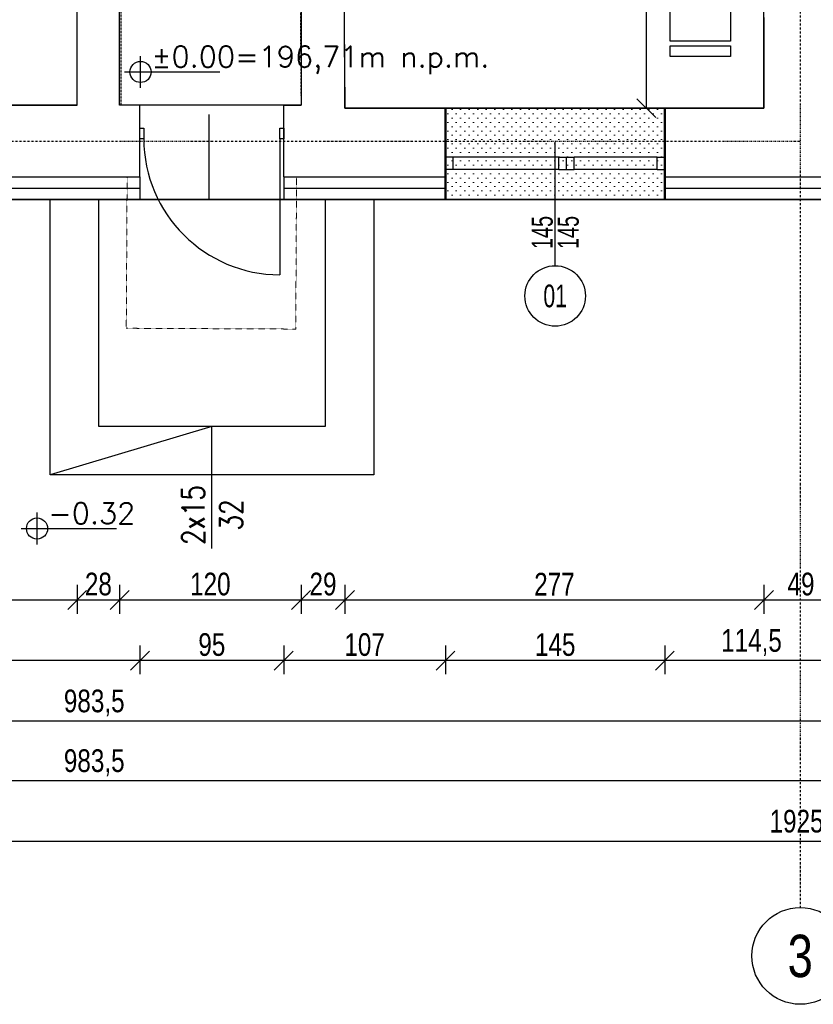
# Model space of a CAD drawing. Header units: centimetres. Extents: x 0 to 55409, y -2708 to 14680.
# Tile 34 of 215: x 31238 to 31763, y 3866 to 4517. Entities that reach past the tile are written whole.
import ezdxf
from ezdxf.enums import TextEntityAlignment as Align

# ---------------------------------------------------------------- set-up
doc = ezdxf.new("R2010")
doc.units = ezdxf.units.CM
doc.header["$LTSCALE"] = 0.01
doc.set_wipeout_variables(frame=1)
for name, pattern in [('Ciągłe', [0]), ('DASHDOT', [25.4, 12.7, -6.35, 0, -6.35]), ('DASHED2', [9.525, 6.35, -3.175]), ('DOT', [6.35, 0, -6.35])]:
    doc.linetypes.add(name, pattern=pattern)
for name, color, linetype in [('A-Okna-G', 12, 'Continuous'), ('A-Schody-G', 4, 'Continuous'), ('A-Wyposażenie-G', 12, 'Continuous'), ('A_drzwi istniejące', 4, 'Continuous'), ('A_drzwi opis istniejące', 161, 'Continuous'), ('A_Ściany istniejące', 9, 'Continuous'), ('CKDRZWI_OPIS', 3, 'Continuous'), ('CKIZOLACJE', 2, 'Continuous'), ('CKKOTY_WYS', 3, 'Continuous'), ('CKOKNA', 4, 'Continuous'), ('CKOTOCZKI', 1, 'Continuous'), ('CKOTOCZKI_OPIS', 3, 'Ciągłe'), ('CKSCIANY_POD', 7, 'Continuous'), ('CKSIATKA', 7, 'DASHDOT'), ('CKSIATKA_OPIS', 3, 'Continuous'), ('CKWYMIAR', 3, 'Continuous'), ('PODKŁAD STAN ISTNIEJĄCY', 7, 'Continuous')]:
    doc.layers.add(name, color=color, linetype=linetype)
doc.layers.add('A-Wyburzenia', color=35, linetype='DASHED2', lineweight=0)
doc.layers.add('CKSCIANY_PRZEKR', color=6, linetype='Continuous', lineweight=50)
doc.layers.add('CKPOM_POWIERZ', color=1, linetype='Continuous', plot=False)
doc.layers.add('POWIERZCHNIA ZABUDOWY', color=111, linetype='Continuous', plot=False)
doc.styles.add('RomanS', font='romans.shx', dxfattribs={"width": 0.8})
doc.styles.add('SIMPLEX', font='simplex.shx', dxfattribs={"width": 0.7, "height": 17})
doc.styles.get("Standard").update_dxf_attribs({"font": 'ic-simplex.shx', "width": 0.8})
doc.linetypes.add('IZOLACJA_CIEPLNA_OS', pattern='A,0.001,[220,CADKON.SHX,S=0.05,R=0,X=0,Y=0],-1,[220,CADKON.SHX,S=0.05,R=180,X=1,Y=0],-1', length=2.001)
doc.dimstyles.new('Kopia2 CADKON cm', dxfattribs={"dimscale": 5, "dimtxt": 3, "dimasz": 2.5, "dimexe": 1.8, "dimexo": 5, "dimgap": 0.6, "dimtad": 1, "dimrnd": 0.5, "dimtxsty": 'Standard', "dimblk1": 'OBLIQUE', "dimblk2": 'OBLIQUE', "dimsah": 1, "dimcen": 2.5, "dimadec": 1, "dimazin": 2, "dimtfac": 1, "dimtix": 1, "dimtmove": 2, "dimatfit": 3, "dimldrblk": 'OPEN30', "dimfxl": 2, "dimfxlon": 1, "dimtfill": 1, "dimtolj": 1, "dimarcsym": 0})

# ---------------------------------------------------------------- blocks, each defined once
blk = doc.blocks.new('ZMYW2X')
for points in [[(-10, 45), (85, 45), (85, -5), (-10, -5)], [(-5, 40), (35, 40), (35, 0), (-5, 0)], [(40, 40), (80, 40), (80, 0), (40, 0)]]:
    blk.add_lwpolyline(points, close=True)
for points in [[(15, 20), (15, 40)], [(60, 20), (60, 40)], [(10, 25), (20, 25)], [(55, 25), (65, 25)]]:
    blk.add_lwpolyline(points)
blk = doc.blocks.new('ZMYW1X-a')
for points in [[(40, 40), (0, 40), (0, 0), (40, 0)], [(36, 36), (4, 36), (4, 4), (36, 4)]]:
    blk.add_lwpolyline(points, close=True)
for points in [[(20, 20), (20, 36)], [(24, 24), (16, 24)]]:
    blk.add_lwpolyline(points)
blk = doc.blocks.new('lodowka')
for p, q in [((13.04, 28.05), (13.04, 9.52)), ((19.59, 12.24), (6.49, 25.34)), ((6.49, 12.24), (19.59, 25.34)), ((3.77, 18.79), (22.3, 18.79)), ((60, 0), (0, 0))]:
    blk.add_line(p, q)
blk.add_lwpolyline([(60, 62.96), (60, 5), (0, 5), (0, 62.96)], close=True)
blk = doc.blocks.new('czajnik')
for p, q in [((8.04, 9.57), (3.96, 8.38)), ((8.04, 9.57), (7.56, 5.35)), ((-10.62, -9.44), (-7.39, -5.59)), ((-10.62, -9.44), (-7.46, -12.1)), ((-7.46, -12.1), (-4.23, -8.24))]:
    blk.add_line(p, q)
blk.add_circle((0, 0), 9.26)
blk = doc.blocks.new('A$7E8711BDD194')
for p, q in [((-2.54, 187.73), (-279, 187.73)), ((-213.25, 187.67), (-213.31, 127.67)), ((-172.28, 157.64), (-112.25, 187.57)), ((-112.28, 157.57), (-172.25, 187.64)), ((-2.54, 187.74, 0), (-2.61, 127.73, 0)), ((-2.61, 127.73, 0), (-279.07, 127.73))]:
    blk.add_line(p, q)
at = {"elevation": 0, "flags": 128}
blk.add_lwpolyline([(-112.25, 187.57), (-112.28, 157.57), (-172.28, 157.64), (-172.25, 187.64), (-112.25, 187.57)], dxfattribs=at)
blk.add_lwpolyline([(-39.86, 175.73), (-17.86, 175.73), (-17.86, 187.73), (-39.86, 187.73)], close=True)
at = {"flags": 128}
for points in [[(-62.56, -58), (-22.56, -58), (-22.56, -51), (-62.56, -51), (-62.56, -58)], [(-22.56, -81), (-22.56, -61), (-62.56, -61), (-62.56, -81)], [(-2.56, -81), (-2.56, -201), (-83.06, -201), (-82.56, -81), (-2.56, -81)], [(-105.76, -131.99), (-105.76, -91.99), (-112.76, -91.99), (-112.76, -131.99), (-105.76, -131.99)], [(-82.77, -91.99), (-102.77, -91.99), (-102.77, -131.99), (-82.77, -131.99)], [(-105.76, -148.14), (-105.76, -188.14), (-112.76, -188.14), (-112.76, -148.14), (-105.76, -148.14)], [(-83, -188.14), (-103, -188.14), (-103, -148.14), (-83, -148.14)], [(-22.56, -201), (-22.56, -221), (-62.56, -221), (-62.56, -201)], [(-62.56, -224), (-22.56, -224), (-22.56, -231), (-62.56, -231), (-62.56, -224)]]:
    blk.add_lwpolyline(points, dxfattribs=at)
at = {"xscale": -1, "rotation": 359.9379312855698}
for name, p in [('lodowka', (-219.14, 124.69, 0)), ('ZMYW1X-a', (-71.26, 132.53, 0))]:
    blk.add_blockref(name, p, dxfattribs=at)
at = {"extrusion": (-6.95153e-22, -8.95333e-14, -1), "xscale": -1, "zscale": -1, "rotation": 0.06206871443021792}
blk.add_blockref('czajnik', (265.14, 169.89, 0), dxfattribs=at)
at = {"extrusion": (-6.95152e-22, -8.95333e-14, -1), "xscale": -0.8000000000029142, "yscale": 0.8000000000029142, "zscale": -0.8000000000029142, "rotation": 0.06206871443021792}
blk.add_blockref('ZMYW2X', (203.3, 136.66, 0), dxfattribs=at)
at = {"char_height": 15, "attachment_point": 1}
for s, insert, width in [('{\\W0.6;APTECZKA}', (-69.42, 171.24), 50.8991), ('{\\W0.6;UMYWALKA I ZLEW}', (-210.64, 119.64, 0), 141.765)]:
    blk.add_mtext(s, dxfattribs=dict(at, insert=insert, width=width))
blk = doc.blocks.new('_OBLIQUE')
at = {"color": 0, "linetype": 'ByBlock'}
blk.add_line((-0.5, -0.5), (0.5, 0.5), dxfattribs=at)
blk = doc.blocks.new('*D366')
at = {"layer": 'CKWYMIAR', "color": 0, "lineweight": -2}
for p, q in [((31642.43, 4911.6), (31661.43, 4911.6)), ((31652.43, 4911.6), (31652.43, 4458.6)), ((31642.43, 4458.6), (31661.43, 4458.6))]:
    blk.add_line(p, q, dxfattribs=at)
at = {"layer": 'CKWYMIAR', "color": 0, "lineweight": -2, "xscale": 12.5, "yscale": 12.5, "zscale": 12.5}
for p, rotation in [((31652.43, 4911.6), 90), ((31652.43, 4458.6), 270)]:
    blk.add_blockref('_OBLIQUE', p, dxfattribs=dict(at, rotation=rotation))
at = {"layer": 'CKWYMIAR', "color": 0, "lineweight": -3, "insert": (31641.93, 4685.1), "char_height": 15, "attachment_point": 5, "rotation": 90, "bg_fill": 3, "box_fill_scale": 1.1, "bg_fill_color": 256, "bg_fill_true_color": 13158600, "bg_fill_transparency": 0}
blk.add_mtext('\\A1;453', dxfattribs=at)
blk = doc.blocks.new('_Open30')
at = {"color": 0, "linetype": 'ByBlock', "lineweight": -2}
for p, q in [((-1, 0.268), (0, 0)), ((0, 0), (-1, -0.268)), ((0, 0), (-1, 0))]:
    blk.add_line(p, q, dxfattribs=at)
blk = doc.blocks.new('CK_BUBBLE_1_0_0_W')
at = {"color": 0, "linetype": 'ByBlock', "lineweight": -2, "width": 0.7}
blk.add_attdef('NUM1', text='', height=15, rotation=360, dxfattribs=at).set_placement((19567.761, 3162.932), align=Align.MIDDLE_CENTER)
at = {"color": 0, "linetype": 'DOT', "lineweight": -3}
blk.add_wipeout([(1, 0), (1, 0.032), (0.998, 0.063), (0.996, 0.095), (0.992, 0.126), (0.988, 0.157), (0.982, 0.188), (0.976, 0.219), (0.968, 0.25), (0.96, 0.28), (0.951, 0.311), (0.94, 0.34), (0.929, 0.37), (0.917, 0.399), (0.904, 0.428), (0.89, 0.456), (0.875, 0.484), (0.859, 0.511), (0.843, 0.538), (0.825, 0.565), (0.807, 0.59), (0.788, 0.616), (0.768, 0.64), (0.748, 0.664), (0.726, 0.687), (0.704, 0.71), (0.682, 0.732), (0.658, 0.753), (0.634, 0.773), (0.609, 0.793), (0.584, 0.812), (0.558, 0.83), (0.532, 0.847), (0.505, 0.863), (0.477, 0.879), (0.449, 0.894), (0.421, 0.907), (0.392, 0.92), (0.363, 0.932), (0.333, 0.943), (0.303, 0.953), (0.273, 0.962), (0.242, 0.97), (0.212, 0.977), (0.181, 0.984), (0.149, 0.989), (0.118, 0.993), (0.087, 0.996), (0.055, 0.998), (0.024, 1), (-0.008, 1), (-0.039, 0.999), (-0.071, 0.997), (-0.102, 0.995), (-0.134, 0.991), (-0.165, 0.986), (-0.196, 0.981), (-0.227, 0.974), (-0.258, 0.966), (-0.288, 0.958), (-0.318, 0.948), (-0.348, 0.938), (-0.377, 0.926), (-0.406, 0.914), (-0.435, 0.9), (-0.463, 0.886), (-0.491, 0.871), (-0.518, 0.855), (-0.545, 0.839), (-0.571, 0.821), (-0.597, 0.802), (-0.622, 0.783), (-0.646, 0.763), (-0.67, 0.742), (-0.693, 0.721), (-0.715, 0.699), (-0.737, 0.676), (-0.758, 0.652), (-0.778, 0.628), (-0.798, 0.603), (-0.816, 0.578), (-0.834, 0.551), (-0.851, 0.525), (-0.867, 0.498), (-0.883, 0.47), (-0.897, 0.442), (-0.911, 0.413), (-0.923, 0.385), (-0.935, 0.355), (-0.946, 0.325), (-0.955, 0.295), (-0.964, 0.265), (-0.972, 0.235), (-0.979, 0.204), (-0.985, 0.173), (-0.99, 0.142), (-0.994, 0.11), (-0.997, 0.079), (-0.999, 0.047), (-1, 0.016), (-1, -0.016), (-0.999, -0.047), (-0.997, -0.079), (-0.994, -0.11), (-0.99, -0.142), (-0.985, -0.173), (-0.979, -0.204), (-0.972, -0.235), (-0.964, -0.265), (-0.955, -0.295), (-0.946, -0.325), (-0.935, -0.355), (-0.923, -0.385), (-0.911, -0.413), (-0.897, -0.442), (-0.883, -0.47), (-0.867, -0.498), (-0.851, -0.525), (-0.834, -0.551), (-0.816, -0.578), (-0.798, -0.603), (-0.778, -0.628), (-0.758, -0.652), (-0.737, -0.676), (-0.715, -0.699), (-0.693, -0.721), (-0.67, -0.742), (-0.646, -0.763), (-0.622, -0.783), (-0.597, -0.802), (-0.571, -0.821), (-0.545, -0.839), (-0.518, -0.855), (-0.491, -0.871), (-0.463, -0.886), (-0.435, -0.9), (-0.406, -0.914), (-0.377, -0.926), (-0.348, -0.938), (-0.318, -0.948), (-0.288, -0.958), (-0.258, -0.966), (-0.227, -0.974), (-0.196, -0.981), (-0.165, -0.986), (-0.134, -0.991), (-0.102, -0.995), (-0.071, -0.997), (-0.039, -0.999), (-0.008, -1), (0.024, -1), (0.055, -0.998), (0.087, -0.996), (0.118, -0.993), (0.149, -0.989), (0.181, -0.984), (0.212, -0.977), (0.242, -0.97), (0.273, -0.962), (0.303, -0.953), (0.333, -0.943), (0.363, -0.932), (0.392, -0.92), (0.421, -0.907), (0.449, -0.894), (0.477, -0.879), (0.505, -0.863), (0.532, -0.847), (0.558, -0.83), (0.584, -0.812), (0.609, -0.793), (0.634, -0.773), (0.658, -0.753), (0.682, -0.732), (0.704, -0.71), (0.726, -0.687), (0.748, -0.664), (0.768, -0.64), (0.788, -0.616), (0.807, -0.59), (0.825, -0.565), (0.843, -0.538), (0.859, -0.511), (0.875, -0.484), (0.89, -0.456), (0.904, -0.428), (0.917, -0.399), (0.929, -0.37), (0.94, -0.34), (0.951, -0.311), (0.96, -0.28), (0.968, -0.25), (0.976, -0.219), (0.982, -0.188), (0.988, -0.157), (0.992, -0.126), (0.996, -0.095), (0.998, -0.063), (1, -0.032)], dxfattribs=at)
at = {"color": 0, "linetype": 'ByBlock', "lineweight": -2}
blk.add_circle((0, 0), 1, dxfattribs=at)
blk = doc.blocks.new('Anno_Elevation_Label_Plan_2')
at = {"color": 0, "linetype": 'ByBlock'}
for p, q in [((0, -0.75), (0, 0.75)), ((-0.75, 0), (3.75, 0))]:
    blk.add_line(p, q, dxfattribs=at)
blk.add_circle((0, 0), 0.5, dxfattribs=at)
at = {"color": 0, "linetype": 'ByBlock', "style": 'RomanS'}
blk.add_attdef('PREFIX', text='', height=1, dxfattribs=at).set_placement((-0.523, 0.221), align=Align.RIGHT)
for tag, p in [('ELEVATION', (0.523, 0.221)), ('SUFFIX', (0.523, -1.184))]:
    blk.add_attdef(tag, p, '', height=1, dxfattribs=at)
blk = doc.blocks.new('A$7E8718815272C8')
at = {"layer": 'A-Wyburzenia', "ltscale": 2}
for p, q in [((1755, -1349.5), (1754.45, -1449.54)), ((1866.48, -1450.05), (1867.01, -1349.5)), ((1754.45, -1449.54), (1866.48, -1450.05))]:
    blk.add_line(p, q, dxfattribs=at)
at = {"layer": 'A-Wyburzenia'}
for points in [[(1722, -1159), (1751, -1159), (1751, -1302)], [(1870, -1302), (1869.51, -1237)]]:
    blk.add_lwpolyline(points, dxfattribs=at)
at = {"layer": 'A_drzwi istniejące'}
blk.add_line((1809, -1308.22), (1809, -1364.22), dxfattribs=at)
at = {"layer": 'A_Ściany istniejące'}
for p, q in [((1870, -1237), (1870, -1302)), ((1899.01, -1304), (1898.77, -1237)), ((2176, -1244), (2176, -1304)), ((1722, -1302), (1610, -1302)), ((1763.5, -1302), (1751, -1302)), ((1763.5, -1349.5), (1763.5, -1302)), ((1858.5, -1349.5), (1858.5, -1302)), ((2176, -1304), (1899.01, -1304)), ((1610, -1349.5), (1763.5, -1349.5)), ((1858.5, -1349.5), (1965.5, -1349.5)), ((2110.5, -1349.5), (2225, -1349.5))]:
    blk.add_line(p, q, dxfattribs=at)
for points in [[(1722, -1302), (1722, -1159)], [(1750, -1159), (1750, -1302)], [(1751, -1302), (1750, -1302)], [(1858.5, -1302), (1870, -1302)]]:
    blk.add_lwpolyline(points, dxfattribs=at)
at = {"layer": 'CKOKNA'}
for points in [[(1766, -1324.19), (1763.5, -1324.19), (1763.5, -1317.19), (1766, -1317.19)], [(1858.5, -1324.19), (1856, -1324.19), (1856, -1317.19), (1858.5, -1317.19)]]:
    blk.add_lwpolyline(points, close=True, dxfattribs=at)
blk.add_lwpolyline([(1856, -1324.19), (1855.96, -1414.19)], dxfattribs=at)
blk.add_arc((1856.18, -1324.01), 90.18, 180.114, 269.88575, dxfattribs=at)
at = {"layer": 'CKKOTY_WYS', "linetype": 'Continuous', "xscale": 14, "yscale": 14, "zscale": 14}
blk.add_blockref('Anno_Elevation_Label_Plan_2', (1763.86, -1280.06), dxfattribs=at).add_auto_attribs({'ELEVATION': '%%p0.00=196,71m n.p.m.'})
at = {"layer": 'A_drzwi opis istniejące', "style": 'SIMPLEX', "width": 0.8}
for tag, p in [('230', (1043.61, -607.59)), ('200', (1068.26, -607.78)), ('200', (1828.36, -1338.28)), ('90', (1803.7, -1338.09))]:
    blk.add_attdef(tag, text='', height=16, rotation=90, dxfattribs=at).set_placement(p, align=Align.CENTER)
for tag, p in [('80', (1900.82, -1184.7)), ('200', (1900.63, -1209.35))]:
    blk.add_attdef(tag, text='', height=16, dxfattribs=at).set_placement(p, align=Align.CENTER)
blk = doc.blocks.new('A$7E8919B7181BA')
at = {"layer": 'CKIZOLACJE'}
blk.add_lwpolyline([(2162.59, -4968.41), (1179.09, -4968.41), (1179.09, -4279.41)], dxfattribs=at)
blk = doc.blocks.new('*D466')
at = {"layer": 'CKWYMIAR', "color": 0, "lineweight": -2}
for p, q in [((31730.24, 4143.38), (31730.24, 4124.38)), ((31779.24, 4143.38), (31779.24, 4124.38)), ((31779.24, 4133.38), (31730.24, 4133.38))]:
    blk.add_line(p, q, dxfattribs=at)
at = {"layer": 'CKWYMIAR', "color": 0, "lineweight": -2, "xscale": 12.5, "yscale": 12.5, "zscale": 12.5, "rotation": 180}
blk.add_blockref('_OBLIQUE', (31730.24, 4133.38), dxfattribs=at)
at = {"layer": 'CKWYMIAR', "color": 0, "lineweight": -2, "xscale": 12.5, "yscale": 12.5, "zscale": 12.5}
blk.add_blockref('_OBLIQUE', (31779.24, 4133.38), dxfattribs=at)
at = {"layer": 'CKWYMIAR', "color": 0, "lineweight": -3, "insert": (31754.74, 4143.88), "char_height": 15, "attachment_point": 5, "bg_fill": 3, "box_fill_scale": 1.1, "bg_fill_color": 256, "bg_fill_true_color": 13158600, "bg_fill_transparency": 0}
blk.add_mtext('\\A1;49', dxfattribs=at)
blk = doc.blocks.new('*D467')
at = {"layer": 'CKWYMIAR', "color": 0, "lineweight": -2}
for p, q in [((31453.24, 4143.38), (31453.24, 4124.38)), ((31730.24, 4143.38), (31730.24, 4124.38)), ((31730.24, 4133.38), (31453.24, 4133.38))]:
    blk.add_line(p, q, dxfattribs=at)
at = {"layer": 'CKWYMIAR', "color": 0, "lineweight": -2, "xscale": 12.5, "yscale": 12.5, "zscale": 12.5, "rotation": 180}
blk.add_blockref('_OBLIQUE', (31453.24, 4133.38), dxfattribs=at)
at = {"layer": 'CKWYMIAR', "color": 0, "lineweight": -2, "xscale": 12.5, "yscale": 12.5, "zscale": 12.5}
blk.add_blockref('_OBLIQUE', (31730.24, 4133.38), dxfattribs=at)
at = {"layer": 'CKWYMIAR', "color": 0, "lineweight": -3, "insert": (31591.74, 4143.88), "char_height": 15, "attachment_point": 5, "bg_fill": 3, "box_fill_scale": 1.1, "bg_fill_color": 256, "bg_fill_true_color": 13158600, "bg_fill_transparency": 0}
blk.add_mtext('\\A1;277', dxfattribs=at)
blk = doc.blocks.new('*D468')
at = {"layer": 'CKWYMIAR', "color": 0, "lineweight": -2}
for p, q in [((31424.24, 4143.38), (31424.24, 4124.38)), ((31453.24, 4143.38), (31453.24, 4124.38)), ((31453.24, 4133.38), (31424.24, 4133.38))]:
    blk.add_line(p, q, dxfattribs=at)
at = {"layer": 'CKWYMIAR', "color": 0, "lineweight": -2, "xscale": 12.5, "yscale": 12.5, "zscale": 12.5, "rotation": 180}
blk.add_blockref('_OBLIQUE', (31424.24, 4133.38), dxfattribs=at)
at = {"layer": 'CKWYMIAR', "color": 0, "lineweight": -2, "xscale": 12.5, "yscale": 12.5, "zscale": 12.5}
blk.add_blockref('_OBLIQUE', (31453.24, 4133.38), dxfattribs=at)
at = {"layer": 'CKWYMIAR', "color": 0, "lineweight": -3, "insert": (31438.74, 4143.88), "char_height": 15, "attachment_point": 5, "bg_fill": 3, "box_fill_scale": 1.1, "bg_fill_color": 256, "bg_fill_true_color": 13158600, "bg_fill_transparency": 0}
blk.add_mtext('\\A1;29', dxfattribs=at)
blk = doc.blocks.new('*D469')
at = {"layer": 'CKWYMIAR', "color": 0, "lineweight": -2}
for p, q in [((31304.24, 4143.38), (31304.24, 4124.38)), ((31424.24, 4143.38), (31424.24, 4124.38)), ((31424.24, 4133.38), (31304.24, 4133.38))]:
    blk.add_line(p, q, dxfattribs=at)
at = {"layer": 'CKWYMIAR', "color": 0, "lineweight": -2, "xscale": 12.5, "yscale": 12.5, "zscale": 12.5, "rotation": 180}
blk.add_blockref('_OBLIQUE', (31304.24, 4133.38), dxfattribs=at)
at = {"layer": 'CKWYMIAR', "color": 0, "lineweight": -2, "xscale": 12.5, "yscale": 12.5, "zscale": 12.5}
blk.add_blockref('_OBLIQUE', (31424.24, 4133.38), dxfattribs=at)
at = {"layer": 'CKWYMIAR', "color": 0, "lineweight": -3, "insert": (31364.24, 4143.88), "char_height": 15, "attachment_point": 5, "bg_fill": 3, "box_fill_scale": 1.1, "bg_fill_color": 256, "bg_fill_true_color": 13158600, "bg_fill_transparency": 0}
blk.add_mtext('\\A1;120', dxfattribs=at)
blk = doc.blocks.new('*D470')
at = {"layer": 'CKWYMIAR', "color": 0, "lineweight": -2}
for p, q in [((31276.24, 4143.38), (31276.24, 4124.38)), ((31304.24, 4143.38), (31304.24, 4124.38)), ((31304.24, 4133.38), (31276.24, 4133.38))]:
    blk.add_line(p, q, dxfattribs=at)
at = {"layer": 'CKWYMIAR', "color": 0, "lineweight": -2, "xscale": 12.5, "yscale": 12.5, "zscale": 12.5, "rotation": 180}
blk.add_blockref('_OBLIQUE', (31276.24, 4133.38), dxfattribs=at)
at = {"layer": 'CKWYMIAR', "color": 0, "lineweight": -2, "xscale": 12.5, "yscale": 12.5, "zscale": 12.5}
blk.add_blockref('_OBLIQUE', (31304.24, 4133.38), dxfattribs=at)
at = {"layer": 'CKWYMIAR', "color": 0, "lineweight": -3, "insert": (31290.24, 4143.88), "char_height": 15, "attachment_point": 5, "bg_fill": 3, "box_fill_scale": 1.1, "bg_fill_color": 256, "bg_fill_true_color": 13158600, "bg_fill_transparency": 0}
blk.add_mtext('\\A1;28', dxfattribs=at)
blk = doc.blocks.new('*D471')
at = {"layer": 'CKWYMIAR', "color": 0, "lineweight": -2}
for p, q in [((30857.24, 4143.38), (30857.24, 4124.38)), ((31276.24, 4143.38), (31276.24, 4124.38)), ((31276.24, 4133.38), (30857.24, 4133.38))]:
    blk.add_line(p, q, dxfattribs=at)
at = {"layer": 'CKWYMIAR', "color": 0, "lineweight": -2, "xscale": 12.5, "yscale": 12.5, "zscale": 12.5, "rotation": 180}
blk.add_blockref('_OBLIQUE', (30857.24, 4133.38), dxfattribs=at)
at = {"layer": 'CKWYMIAR', "color": 0, "lineweight": -2, "xscale": 12.5, "yscale": 12.5, "zscale": 12.5}
blk.add_blockref('_OBLIQUE', (31276.24, 4133.38), dxfattribs=at)
at = {"layer": 'CKWYMIAR', "color": 0, "lineweight": -3, "insert": (31066.74, 4143.88), "char_height": 15, "attachment_point": 5, "bg_fill": 3, "box_fill_scale": 1.1, "bg_fill_color": 256, "bg_fill_true_color": 13158600, "bg_fill_transparency": 0}
blk.add_mtext('\\A1;419', dxfattribs=at)
blk = doc.blocks.new('*D474')
at = {"layer": 'CKWYMIAR', "color": 0, "lineweight": -2}
for p, q in [((31664.74, 4103.38), (31664.74, 4084.38)), ((31779.24, 4103.38), (31779.24, 4084.38)), ((31779.24, 4093.38), (31664.74, 4093.38))]:
    blk.add_line(p, q, dxfattribs=at)
at = {"layer": 'CKWYMIAR', "color": 0, "lineweight": -2, "xscale": 12.5, "yscale": 12.5, "zscale": 12.5, "rotation": 180}
blk.add_blockref('_OBLIQUE', (31664.74, 4093.38), dxfattribs=at)
at = {"layer": 'CKWYMIAR', "color": 0, "lineweight": -2, "xscale": 12.5, "yscale": 12.5, "zscale": 12.5}
blk.add_blockref('_OBLIQUE', (31779.24, 4093.38), dxfattribs=at)
at = {"layer": 'CKWYMIAR', "color": 0, "lineweight": -3, "insert": (31721.99, 4105.3), "char_height": 15, "attachment_point": 5, "bg_fill": 3, "box_fill_scale": 1.1, "bg_fill_color": 256, "bg_fill_true_color": 13158600, "bg_fill_transparency": 0}
blk.add_mtext('\\A1;114,5', dxfattribs=at)
blk = doc.blocks.new('*D475')
at = {"layer": 'CKWYMIAR', "color": 0, "lineweight": -2}
for p, q in [((31519.74, 4103.38), (31519.74, 4084.38)), ((31664.74, 4103.38), (31664.74, 4084.38)), ((31664.74, 4093.38), (31519.74, 4093.38))]:
    blk.add_line(p, q, dxfattribs=at)
at = {"layer": 'CKWYMIAR', "color": 0, "lineweight": -2, "xscale": 12.5, "yscale": 12.5, "zscale": 12.5, "rotation": 180}
blk.add_blockref('_OBLIQUE', (31519.74, 4093.38), dxfattribs=at)
at = {"layer": 'CKWYMIAR', "color": 0, "lineweight": -2, "xscale": 12.5, "yscale": 12.5, "zscale": 12.5}
blk.add_blockref('_OBLIQUE', (31664.74, 4093.38), dxfattribs=at)
at = {"layer": 'CKWYMIAR', "color": 0, "lineweight": -3, "insert": (31592.24, 4103.88), "char_height": 15, "attachment_point": 5, "bg_fill": 3, "box_fill_scale": 1.1, "bg_fill_color": 256, "bg_fill_true_color": 13158600, "bg_fill_transparency": 0}
blk.add_mtext('\\A1;145', dxfattribs=at)
blk = doc.blocks.new('*D476')
at = {"layer": 'CKWYMIAR', "color": 0, "lineweight": -2}
for p, q in [((31412.74, 4103.38), (31412.74, 4084.38)), ((31519.74, 4103.38), (31519.74, 4084.38)), ((31519.74, 4093.38), (31412.74, 4093.38))]:
    blk.add_line(p, q, dxfattribs=at)
at = {"layer": 'CKWYMIAR', "color": 0, "lineweight": -2, "xscale": 12.5, "yscale": 12.5, "zscale": 12.5, "rotation": 180}
blk.add_blockref('_OBLIQUE', (31412.74, 4093.38), dxfattribs=at)
at = {"layer": 'CKWYMIAR', "color": 0, "lineweight": -2, "xscale": 12.5, "yscale": 12.5, "zscale": 12.5}
blk.add_blockref('_OBLIQUE', (31519.74, 4093.38), dxfattribs=at)
at = {"layer": 'CKWYMIAR', "color": 0, "lineweight": -3, "insert": (31466.24, 4103.88), "char_height": 15, "attachment_point": 5, "bg_fill": 3, "box_fill_scale": 1.1, "bg_fill_color": 256, "bg_fill_true_color": 13158600, "bg_fill_transparency": 0}
blk.add_mtext('\\A1;107', dxfattribs=at)
blk = doc.blocks.new('*D477')
at = {"layer": 'CKWYMIAR', "color": 0, "lineweight": -2}
for p, q in [((31317.74, 4103.38), (31317.74, 4084.38)), ((31412.74, 4103.38), (31412.74, 4084.38)), ((31412.74, 4093.38), (31317.74, 4093.38))]:
    blk.add_line(p, q, dxfattribs=at)
at = {"layer": 'CKWYMIAR', "color": 0, "lineweight": -2, "xscale": 12.5, "yscale": 12.5, "zscale": 12.5, "rotation": 180}
blk.add_blockref('_OBLIQUE', (31317.74, 4093.38), dxfattribs=at)
at = {"layer": 'CKWYMIAR', "color": 0, "lineweight": -2, "xscale": 12.5, "yscale": 12.5, "zscale": 12.5}
blk.add_blockref('_OBLIQUE', (31412.74, 4093.38), dxfattribs=at)
at = {"layer": 'CKWYMIAR', "color": 0, "lineweight": -3, "insert": (31365.24, 4103.88), "char_height": 15, "attachment_point": 5, "bg_fill": 3, "box_fill_scale": 1.1, "bg_fill_color": 256, "bg_fill_true_color": 13158600, "bg_fill_transparency": 0}
blk.add_mtext('\\A1;95', dxfattribs=at)
blk = doc.blocks.new('*D478')
at = {"layer": 'CKWYMIAR', "color": 0, "lineweight": -2}
for p, q in [((30795.74, 4103.38), (30795.74, 4084.38)), ((31317.74, 4103.38), (31317.74, 4084.38)), ((31317.74, 4093.38), (30795.74, 4093.38))]:
    blk.add_line(p, q, dxfattribs=at)
at = {"layer": 'CKWYMIAR', "color": 0, "lineweight": -2, "xscale": 12.5, "yscale": 12.5, "zscale": 12.5, "rotation": 180}
blk.add_blockref('_OBLIQUE', (30795.74, 4093.38), dxfattribs=at)
at = {"layer": 'CKWYMIAR', "color": 0, "lineweight": -2, "xscale": 12.5, "yscale": 12.5, "zscale": 12.5}
blk.add_blockref('_OBLIQUE', (31317.74, 4093.38), dxfattribs=at)
at = {"layer": 'CKWYMIAR', "color": 0, "lineweight": -3, "insert": (31056.74, 4103.88), "char_height": 15, "attachment_point": 5, "bg_fill": 3, "box_fill_scale": 1.1, "bg_fill_color": 256, "bg_fill_true_color": 13158600, "bg_fill_transparency": 0}
blk.add_mtext('\\A1;522', dxfattribs=at)
blk = doc.blocks.new('*D480')
at = {"layer": 'CKWYMIAR', "color": 0, "lineweight": -2}
for p, q in [((30795.74, 4063.38), (30795.74, 4044.38)), ((31779.24, 4063.38), (31779.24, 4044.38)), ((31779.24, 4053.38), (30795.74, 4053.38))]:
    blk.add_line(p, q, dxfattribs=at)
at = {"layer": 'CKWYMIAR', "color": 0, "lineweight": -2, "xscale": 12.5, "yscale": 12.5, "zscale": 12.5, "rotation": 180}
blk.add_blockref('_OBLIQUE', (30795.74, 4053.38), dxfattribs=at)
at = {"layer": 'CKWYMIAR', "color": 0, "lineweight": -2, "xscale": 12.5, "yscale": 12.5, "zscale": 12.5}
blk.add_blockref('_OBLIQUE', (31779.24, 4053.38), dxfattribs=at)
at = {"layer": 'CKWYMIAR', "color": 0, "lineweight": -3, "insert": (31287.49, 4065.3), "char_height": 15, "attachment_point": 5, "bg_fill": 3, "box_fill_scale": 1.1, "bg_fill_color": 256, "bg_fill_true_color": 13158600, "bg_fill_transparency": 0}
blk.add_mtext('\\A1;983,5', dxfattribs=at)
blk = doc.blocks.new('*D482')
at = {"layer": 'CKWYMIAR', "color": 0, "lineweight": -2}
for p, q in [((30795.74, 4023.88), (30795.74, 4004.88)), ((31779.24, 4023.88), (31779.24, 4004.88)), ((31779.24, 4013.88), (30795.74, 4013.88))]:
    blk.add_line(p, q, dxfattribs=at)
at = {"layer": 'CKWYMIAR', "color": 0, "lineweight": -2, "xscale": 12.5, "yscale": 12.5, "zscale": 12.5, "rotation": 180}
blk.add_blockref('_OBLIQUE', (30795.74, 4013.88), dxfattribs=at)
at = {"layer": 'CKWYMIAR', "color": 0, "lineweight": -2, "xscale": 12.5, "yscale": 12.5, "zscale": 12.5}
blk.add_blockref('_OBLIQUE', (31779.24, 4013.88), dxfattribs=at)
at = {"layer": 'CKWYMIAR', "color": 0, "lineweight": -3, "insert": (31287.49, 4025.8), "char_height": 15, "attachment_point": 5, "bg_fill": 3, "box_fill_scale": 1.1, "bg_fill_color": 256, "bg_fill_true_color": 13158600, "bg_fill_transparency": 0}
blk.add_mtext('\\A1;983,5', dxfattribs=at)
blk = doc.blocks.new('*D483')
at = {"layer": 'CKWYMIAR', "color": 0, "lineweight": -2}
for p, q in [((30795.74, 3983.88), (30795.74, 3964.88)), ((32721.24, 3983.88), (32721.24, 3964.88)), ((30795.74, 3973.88), (32721.24, 3973.88))]:
    blk.add_line(p, q, dxfattribs=at)
at = {"layer": 'CKWYMIAR', "color": 0, "lineweight": -2, "xscale": 12.5, "yscale": 12.5, "zscale": 12.5, "rotation": 180}
blk.add_blockref('_OBLIQUE', (30795.74, 3973.88), dxfattribs=at)
at = {"layer": 'CKWYMIAR', "color": 0, "lineweight": -2, "xscale": 12.5, "yscale": 12.5, "zscale": 12.5}
blk.add_blockref('_OBLIQUE', (32721.24, 3973.88), dxfattribs=at)
at = {"layer": 'CKWYMIAR', "color": 0, "lineweight": -3, "insert": (31758.49, 3985.8), "char_height": 15, "attachment_point": 5, "bg_fill": 3, "box_fill_scale": 1.1, "bg_fill_color": 256, "bg_fill_true_color": 13158600, "bg_fill_transparency": 0}
blk.add_mtext('\\A1;1925,5', dxfattribs=at)
blk = doc.blocks.new('A$7E8A383135198')
at = {"layer": 'CKSIATKA', "ltscale": 10}
for p, q in [((2215, 268.18), (2215, -1847.53)), ((2215, -1340.93), (988.5, -1340.93))]:
    blk.add_line(p, q, dxfattribs=at)
at = {"layer": 'CKSIATKA_OPIS'}
blk.add_circle((2215, -1879.43), 32, dxfattribs=at)
blk.add_circle((2215, -1879.43), 32, dxfattribs=at)
at = {"layer": 'CKSIATKA_OPIS', "width": 0.8}
blk.add_text('3', height=28, dxfattribs=at).set_placement((2215, -1879.43), align=Align.MIDDLE)

msp = doc.modelspace()

# ---------------------------------------------------------------- hatches: boundary and pattern name
at = {"layer": 'A-Wyburzenia'}
h = msp.add_hatch(dxfattribs=at)
h.set_pattern_fill('PLASTER', color=256, scale=4, style=0)
h.set_pattern_definition([(45, (-6369656.2837, -5683257.6003), (-2.8284271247, 2.8284271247), [0, -4])])
h.paths.add_polyline_path([(31664.736, 4398.104), (31664.736, 4458.604), (31519.736, 4458.604), (31519.736, 4398.104)])
h = msp.add_hatch(dxfattribs=at)
h.set_pattern_fill('PLASTER', color=256, scale=4, style=0)
h.set_pattern_definition([(45, (-6369656.2837, -5683257.6003), (-2.8284271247, 2.8284271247), [0, -4])])
h.paths.add_polyline_path([(31664.736, 4398.104), (31664.736, 4458.604), (31519.736, 4458.604), (31519.736, 4398.104)])

# ---------------------------------------------------------------- linework, layer by layer
at = {"layer": 'A-Okna-G', "color": 12, "linetype": 'Continuous', "lineweight": -3}
msp.add_line((31592.236, 4348.555), (31592.236, 4436.104), dxfattribs=at)
at = {"layer": 'A-Schody-G'}
for points in [[(31258.444, 4398.104), (31472.238, 4398.104), (31472.238, 4216.104), (31258.444, 4216.104)], [(31290.444, 4398.104), (31440.238, 4398.104), (31440.238, 4248.104), (31290.444, 4248.104)]]:
    msp.add_lwpolyline(points, close=True, dxfattribs=at)
at = {"layer": 'CKIZOLACJE'}
for p, q in [((31317.736, 4413.104), (31317.736, 4398.104)), ((31412.736, 4413.104), (31412.736, 4398.104))]:
    msp.add_line(p, q, dxfattribs=at)
at = {"layer": 'CKIZOLACJE', "linetype": 'IZOLACJA_CIEPLNA_OS', "ltscale": 5.5}
for points in [[(30722.14, 5094.604), (30803.236, 5094.604), (30803.236, 4405.604), (31317.736, 4405.604)], [(31412.736, 4405.604), (31519.736, 4405.604)], [(31664.736, 4405.604), (31779.236, 4405.604)]]:
    msp.add_lwpolyline(points, dxfattribs=at)
at = {"layer": 'CKIZOLACJE'}
for points in [[(30722.14, 5087.104), (30795.736, 5087.104), (30795.736, 4398.104), (31317.736, 4398.104)], [(31664.736, 4398.104), (31779.236, 4398.104), (31779.236, 4413.104)], [(31412.736, 4398.104), (31519.736, 4398.104)]]:
    msp.add_lwpolyline(points, dxfattribs=at)
at = {"layer": 'CKOKNA'}
for p, q in [((31524.736, 4426.104), (31519.736, 4426.104)), ((31519.736, 4418.104), (31519.736, 4426.104)), ((31594.736, 4426.104), (31524.736, 4426.104)), ((31524.736, 4418.104), (31524.736, 4426.104)), ((31594.736, 4418.104), (31594.736, 4426.104)), ((31594.736, 4426.104), (31599.736, 4426.104)), ((31599.736, 4418.104), (31599.736, 4426.104)), ((31599.736, 4426.104), (31604.736, 4426.104)), ((31659.736, 4426.104), (31604.736, 4426.104)), ((31604.736, 4418.104), (31604.736, 4426.104)), ((31659.736, 4418.104), (31659.736, 4426.104)), ((31659.736, 4426.104), (31664.736, 4426.104)), ((31664.736, 4418.104), (31664.736, 4426.104)), ((31524.736, 4418.104), (31519.736, 4418.104)), ((31594.736, 4418.104), (31524.736, 4418.104)), ((31594.736, 4418.104), (31599.736, 4418.104)), ((31599.736, 4418.104), (31604.736, 4418.104)), ((31659.736, 4418.104), (31604.736, 4418.104)), ((31659.736, 4418.104), (31664.736, 4418.104))]:
    msp.add_line(p, q, dxfattribs=at)
at = {"layer": 'CKPOM_POWIERZ'}
for points in [[(31304.236, 5123.605), (31424.236, 5123.604), (31424.236, 4460.604), (31304.236, 4460.604)], [(31276.236, 4704.604), (30857.236, 4704.604), (30857.236, 4460.604), (31276.236, 4460.604)]]:
    msp.add_lwpolyline(points, close=True, dxfattribs=at)
at = {"layer": 'CKSCIANY_POD'}
for p, q in [((31664.736, 4458.604), (31519.736, 4458.604)), ((31664.736, 4398.104), (31519.736, 4398.104))]:
    msp.add_line(p, q, dxfattribs=at)
at = {"layer": 'CKSCIANY_PRZEKR'}
for p, q in [((31519.736, 4398.104), (31519.736, 4458.604)), ((31664.736, 4398.104), (31664.736, 4458.604))]:
    msp.add_line(p, q, dxfattribs=at)
at = {"layer": 'CKWYMIAR', "lineweight": -3}
msp.add_lwpolyline([(31365.236, 4167.5), (31365.236, 4248.104), (31258.339, 4216.207)], dxfattribs=at)
msp.add_lwpolyline([(31365.236, 4167.5), (31365.236, 4248.104), (31258.339, 4216.207)], dxfattribs=at)
msp.add_lwpolyline([(31365.236, 4167.5), (31365.236, 4248.104), (31258.339, 4216.207)], dxfattribs=at)
msp.add_lwpolyline([(31365.236, 4167.5), (31365.236, 4248.104), (31258.339, 4216.207)], dxfattribs=at)

# ---------------------------------------------------------------- block references
at = {"layer": 'A-Wyposażenie-G', "ltscale": 2}
msp.add_blockref('A$7E8711BDD194', (31730.797, 4723.865), dxfattribs=at)
at = {"layer": 'PODKŁAD STAN ISTNIEJĄCY'}
msp.add_blockref('A$7E8718815272C8', (29554.236, 5762.604), dxfattribs=at)

# ---------------------------------------------------------------- texts
at = {"layer": 'CKDRZWI_OPIS', "width": 0.7}
for p in [(31590.602, 4376.416), (31607.816, 4376.416)]:
    msp.add_text('145', height=14, rotation=90, dxfattribs=at).set_placement(p, align=Align.CENTER)
at = {"layer": 'CKWYMIAR', "lineweight": -3, "insert": (31345.484, 4142.725), "char_height": 15, "width": 93.83146, "attachment_point": 1, "rotation": 90, "style": 'RomanS'}
msp.add_mtext('\\pxqc;2x15\\P\\pxqc;32', dxfattribs=at)

# ---------------------------------------------------------------- next in the draw order: block references
at = {"layer": 'CKOTOCZKI'}
ref = msp.add_blockref('CK_BUBBLE_1_0_0_W', (31592.236, 4334.445), dxfattribs=dict(at, xscale=20, yscale=20, zscale=20, rotation=360))
ref.add_attrib('NUM1', '01', dxfattribs={"layer": 'CKOTOCZKI_OPIS', "height": 15, "width": 0.7}).set_placement((31592.236, 4334.445), align=Align.MIDDLE_CENTER)

# ---------------------------------------------------------------- next in the draw order: dimensions: what is measured, and where the dimension line sits
at = {"layer": 'CKWYMIAR', "lineweight": -3}
dim = msp.add_linear_dim(base=(31652.4308, 4458.6045), p1=(31552.2076, 4911.5993), p2=(31565.3331, 4458.6045), angle=90, dimstyle='Kopia2 CADKON cm', override={"dimtxt": 3, "dimfxl": 2, "dimfxlon": 1, "dimtfill": 1, "dimtfillclr": 0}, dxfattribs=at)
dim.commit()
dim.dimension.update_dxf_attribs({"geometry": '*D366', "text_midpoint": (31641.9308, 4685.1019)})

# ---------------------------------------------------------------- next in the draw order: linework, layer by layer
at = {"layer": 'CKPOM_POWIERZ'}
msp.add_lwpolyline([(31453.243, 4458.604), (31730.236, 4458.604), (31730.227, 4909.98), (31449.652, 4909.961), (31453.243, 4458.604)], dxfattribs=at).dxf.unprotected_set("ltscale", 0)

# ---------------------------------------------------------------- next in the draw order: block references
at = {"layer": 'PODKŁAD STAN ISTNIEJĄCY'}
msp.add_blockref('A$7E8919B7181BA', (29616.644, 9366.513), dxfattribs=at)

# ---------------------------------------------------------------- next in the draw order: dimensions: what is measured, and where the dimension line sits
at = {"layer": 'CKWYMIAR', "lineweight": -3}
dim = msp.add_linear_dim(base=(31730.236, 4133.378), p1=(31779.236, 4398.104), p2=(31730.236, 4458.604), dimstyle='Kopia2 CADKON cm', override={"dimtxt": 3}, dxfattribs=at)
dim.commit()
dim.dimension.update_dxf_attribs({"geometry": '*D466', "text_midpoint": (31754.736, 4143.878)})

# ---------------------------------------------------------------- next in the draw order: dimensions: what is measured, and where the dimension line sits
dim = msp.add_linear_dim(base=(31453.243, 4133.378), p1=(31730.236, 4458.604), p2=(31453.243, 4458.604), dimstyle='Kopia2 CADKON cm', override={"dimtxt": 3}, dxfattribs=at)
dim.commit()
dim.dimension.update_dxf_attribs({"geometry": '*D467', "text_midpoint": (31591.74, 4143.878)})

# ---------------------------------------------------------------- next in the draw order: dimensions: what is measured, and where the dimension line sits
for base, p1, p2, picture, middle in [((31424.236, 4133.378), (31453.243, 4458.604), (31424.236, 4460.604), '*D468', (31438.74, 4143.878)), ((31664.736, 4093.378), (31779.236, 4398.104), (31664.736, 4398.104), '*D474', (31721.986, 4105.303))]:
    dim = msp.add_linear_dim(base=base, p1=p1, p2=p2, dimstyle='Kopia2 CADKON cm', override={"dimtxt": 3}, dxfattribs=at)
    dim.commit()
    dim.dimension.update_dxf_attribs({"geometry": picture, "text_midpoint": middle})

# ---------------------------------------------------------------- next in the draw order: dimensions: what is measured, and where the dimension line sits
for base, p1, p2, picture, middle in [((31304.236, 4133.378), (31424.236, 4460.604), (31304.236, 4460.604), '*D469', (31364.236, 4143.878)), ((31519.736, 4093.378), (31664.736, 4398.104), (31519.736, 4398.104), '*D475', (31592.236, 4103.878))]:
    dim = msp.add_linear_dim(base=base, p1=p1, p2=p2, dimstyle='Kopia2 CADKON cm', override={"dimtxt": 3}, dxfattribs=at)
    dim.commit()
    dim.dimension.update_dxf_attribs({"geometry": picture, "text_midpoint": middle})

# ---------------------------------------------------------------- next in the draw order: dimensions: what is measured, and where the dimension line sits
for base, p1, p2, picture, middle in [((31276.236, 4133.378), (31304.236, 4460.604), (31276.236, 4460.604), '*D470', (31290.236, 4143.878)), ((31412.736, 4093.378), (31519.736, 4398.104), (31412.736, 4398.104), '*D476', (31466.236, 4103.878))]:
    dim = msp.add_linear_dim(base=base, p1=p1, p2=p2, dimstyle='Kopia2 CADKON cm', override={"dimtxt": 3}, dxfattribs=at)
    dim.commit()
    dim.dimension.update_dxf_attribs({"geometry": picture, "text_midpoint": middle})

# ---------------------------------------------------------------- next in the draw order: dimensions: what is measured, and where the dimension line sits
for base, p1, p2, picture, middle in [((30857.236, 4133.378), (31276.236, 4460.604), (30857.236, 4460.604), '*D471', (31066.736, 4143.878)), ((31317.736, 4093.378), (31412.736, 4398.104), (31317.736, 4398.104), '*D477', (31365.236, 4103.878))]:
    dim = msp.add_linear_dim(base=base, p1=p1, p2=p2, dimstyle='Kopia2 CADKON cm', override={"dimtxt": 3}, dxfattribs=at)
    dim.commit()
    dim.dimension.update_dxf_attribs({"geometry": picture, "text_midpoint": middle})

# ---------------------------------------------------------------- next in the draw order: dimensions: what is measured, and where the dimension line sits
dim = msp.add_linear_dim(base=(30795.736, 4093.378), p1=(31317.736, 4398.104), p2=(30795.736, 4398.104), dimstyle='Kopia2 CADKON cm', override={"dimtxt": 3}, dxfattribs=at)
dim.commit()
dim.dimension.update_dxf_attribs({"geometry": '*D478', "text_midpoint": (31056.736, 4103.878)})

# ---------------------------------------------------------------- next in the draw order: dimensions: what is measured, and where the dimension line sits
dim = msp.add_linear_dim(base=(30795.736, 4053.378), p1=(31779.236, 4398.104), p2=(30795.736, 4398.104), dimstyle='Kopia2 CADKON cm', override={"dimtxt": 3}, dxfattribs=at)
dim.commit()
dim.dimension.update_dxf_attribs({"geometry": '*D480', "text_midpoint": (31287.486, 4065.303)})

# ---------------------------------------------------------------- next in the draw order: dimensions: what is measured, and where the dimension line sits
dim = msp.add_linear_dim(base=(30795.736, 4013.878), p1=(31779.236, 4398.104), p2=(30795.736, 4398.104), dimstyle='Kopia2 CADKON cm', override={"dimtxt": 3}, dxfattribs=at)
dim.commit()
dim.dimension.update_dxf_attribs({"geometry": '*D482', "text_midpoint": (31287.486, 4025.803)})

# ---------------------------------------------------------------- next in the draw order: dimensions: what is measured, and where the dimension line sits
dim = msp.add_linear_dim(base=(32721.236, 3973.878), p1=(30795.736, 4398.104), p2=(32721.236, 4398.104), dimstyle='Kopia2 CADKON cm', override={"dimtxt": 3}, dxfattribs=at)
dim.commit()
dim.dimension.update_dxf_attribs({"geometry": '*D483', "text_midpoint": (31758.486, 3985.803)})

# ---------------------------------------------------------------- next in the draw order: linework, layer by layer
at = {"layer": 'POWIERZCHNIA ZABUDOWY'}
msp.add_lwpolyline([(29539.236, 5777.537), (29539.236, 5087.104), (30795.736, 5087.104), (30795.736, 4398.104), (32304.236, 4398.104), (32304.236, 4558.252), (32721.236, 4558.252), (32721.236, 5787.604), (31784.236, 5787.604), (29539.236, 5777.537)], dxfattribs=at)

# ---------------------------------------------------------------- next in the draw order: block references
at = {"layer": 'CKIZOLACJE'}
msp.add_blockref('A$7E8A383135198', (29539.236, 5777.537), dxfattribs=at)
at = {"layer": 'CKKOTY_WYS', "linetype": 'Continuous', "xscale": 14, "yscale": 14, "zscale": 14}
msp.add_blockref('Anno_Elevation_Label_Plan_2', (31249.7, 4180.662), dxfattribs=at).add_auto_attribs({'ELEVATION': '-0.32'})

doc.saveas('drawing.dxf')
